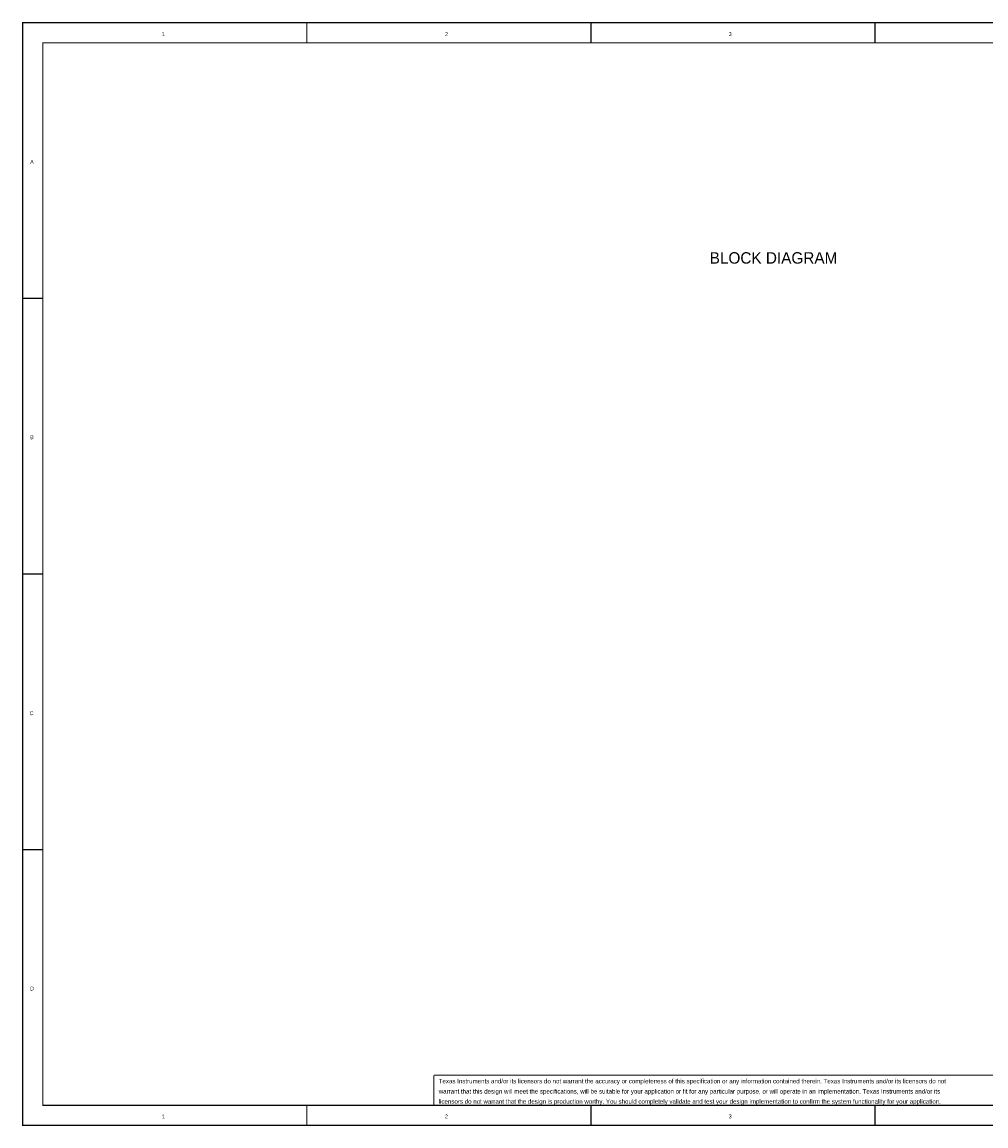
# Model space of a CAD drawing. Header units: inches. Extents: x 0 to 17, y 0 to 11.
# Tile 1 of 2: x 0 to 9.6, y 0 to 11. Entities that reach past the tile are written whole.
import ezdxf

# ---------------------------------------------------------------- set-up
doc = ezdxf.new("R2010")
doc.units = ezdxf.units.IN
doc.header["$MEASUREMENT"] = 0
doc.layers.add('Sheet', color=255, linetype='Continuous')

msp = doc.modelspace()

# ---------------------------------------------------------------- linework, layer by layer
at = {"layer": 'Sheet'}
for points in [[(0.001, 11, 0.0118, 0.0118, 0), (17, 11, 0.0118, 0.0118, 0), (17, 0, 0.0118, 0.0118, 0), (0.001, 0, 0.0118, 0.0118, 0), (0.001, 11, 0.0118, 0.0118, 0)], [(0.001, 11, 0.0039, 0.0039, 0), (0.001, 0, 0.0039, 0.0039, 0), (17, 0, 0.0039, 0.0039, 0), (17, 11, 0.0039, 0.0039, 0), (0.001, 11, 0.0039, 0.0039, 0), (0.001, 11, 0.0039, 0.0039, 0)], [(0.201, 10.799, 0.0118, 0.0118, 0), (16.8, 10.799, 0.0118, 0.0118, 0), (16.8, 0.2, 0.0118, 0.0118, 0), (0.201, 0.2, 0.0118, 0.0118, 0), (0.201, 10.799, 0.0118, 0.0118, 0)], [(0.201, 10.799, 0.0039, 0.0039, 0), (0.201, 0.2, 0.0039, 0.0039, 0), (16.8, 0.2, 0.0039, 0.0039, 0), (16.8, 10.799, 0.0039, 0.0039, 0), (0.201, 10.799, 0.0039, 0.0039, 0), (0.201, 10.799, 0.0039, 0.0039, 0)]]:
    msp.add_lwpolyline(points, format="xyseb", close=True, dxfattribs=at)
for points in [[(0.001, 11, 0.0118, 0.0118, 0), (0.201, 11, 0.0118, 0.0118, 0)], [(2.834, 11, 0.0118, 0.0118, 0), (2.834, 10.8, 0.0118, 0.0118, 0)], [(5.667, 11, 0.0118, 0.0118, 0), (5.667, 10.8, 0.0118, 0.0118, 0)], [(8.5, 11, 0.0118, 0.0118, 0), (8.5, 10.8, 0.0118, 0.0118, 0)], [(0.001, 8.25, 0.0118, 0.0118, 0), (0.201, 8.25, 0.0118, 0.0118, 0)], [(0.001, 5.5, 0.0118, 0.0118, 0), (0.201, 5.5, 0.0118, 0.0118, 0)], [(0.001, 2.75, 0.0118, 0.0118, 0), (0.201, 2.75, 0.0118, 0.0118, 0)], [(4.101, 0.5, 0.0118, 0.0118, 0), (11.6, 0.5, 0.0118, 0.0118, 0)], [(4.101, 0.5, 0.0118, 0.0118, 0), (4.101, 0.2, 0.0118, 0.0118, 0)], [(2.834, 0, 0.0118, 0.0118, 0), (2.834, 0.2, 0.0118, 0.0118, 0)], [(5.667, 0, 0.0118, 0.0118, 0), (5.667, 0.2, 0.0118, 0.0118, 0)], [(8.5, 0, 0.0118, 0.0118, 0), (8.5, 0.2, 0.0118, 0.0118, 0)]]:
    msp.add_lwpolyline(points, format="xyseb", dxfattribs=at)

# ---------------------------------------------------------------- texts
for s, height, p in [('1', 0.0381, (1.389, 10.867)), ('2', 0.0381, (4.212, 10.867)), ('3', 0.0381, (7.041, 10.867)), ('A', 0.0381, (0.076, 9.592)), ('BLOCK DIAGRAM', 0.11419, (6.851, 8.596)), ('B', 0.0381, (0.076, 6.845)), ('C', 0.0381, (0.07, 4.092)), ('D', 0.0381, (0.076, 1.345)), ('Texas Instruments and/or its licensors do not warrant the accuracy or completeness of this specification or any information contained therein. Texas Instruments and/or its licensors do not ', 0.044406, (4.149, 0.419)), ('warrant that this design will meet the specifications, will be suitable for your application or fit for any particular purpose, or will operate in an implementation. Texas Instruments and/or its ', 0.044406, (4.149, 0.317)), ('licensors do not warrant that the design is production worthy. You should completely validate and test your design implementation to confirm the system functionality for your application.', 0.044406, (4.149, 0.216)), ('1', 0.0381, (1.389, 0.07)), ('2', 0.0381, (4.212, 0.07)), ('3', 0.0381, (7.041, 0.07))]:
    msp.add_text(s, height=height, dxfattribs=at).set_placement(p)

doc.saveas('drawing.dxf')
